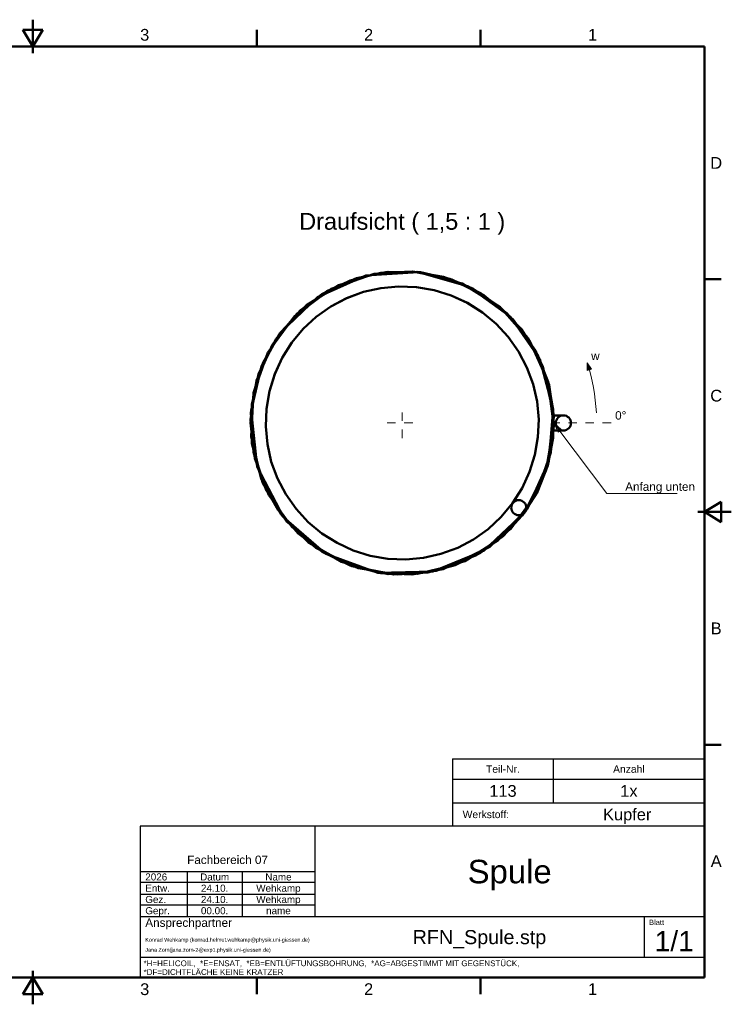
# Model space of a CAD drawing. Header units: inches. Extents: x 0.8 to 17.2, y 0.6 to 12.1.
# Tile 7 of 7: x 8.9 to 17.2, y 0.6 to 12.1. Entities that reach past the tile are written whole.
import ezdxf
from ezdxf.enums import TextEntityAlignment as Align

# ---------------------------------------------------------------- set-up
doc = ezdxf.new("R2010")
doc.units = ezdxf.units.IN
doc.header["$MEASUREMENT"] = 0
doc.linetypes.add('CENTER2', pattern=[1.125, 0.75, -0.125, 0.125, -0.125])
for name, color, linetype, lineweight in [('BEMASSUNG', 7, 'Continuous', 18), ('MITTELLINIE', 7, 'CENTER2', 18), ('RAHMEN', 7, 'Continuous', 50), ('SCHRIFTFELD', 7, 'Continuous', 25), ('SICHTKANTE', 7, 'Continuous', 50), ('TEXT', 7, 'Continuous', 18)]:
    doc.layers.add(name, color=color, linetype=linetype, lineweight=lineweight)
doc.styles.add('ISO_14', font='arial.ttf')
doc.styles.add('ISO_15', font='arial.ttf')
doc.styles.add('ISO_20', font='arial.ttf')
doc.styles.add('ISO_72', font='arial.ttf')
doc.styles.add('ISO_73', font='arial.ttf')
doc.styles.add('ISO_74', font='arial.ttf')
doc.styles.add('ISO_75', font='arial.ttf')
doc.styles.add('ISO_76', font='arial.ttf')
doc.styles.add('ISO_77', font='arial.ttf')
doc.styles.add('ISO_80', font='arial.ttf')
doc.styles.add('ISO_83', font='arial.ttf')
doc.styles.add('ISO_84', font='arial.ttf')
doc.styles.add('ISO_85', font='arial.ttf')
doc.styles.add('ISO_87', font='arial.ttf')
doc.styles.add('ISO_89', font='arial.ttf')
doc.styles.add('ISO_92', font='arial.ttf')
doc.styles.add('ISO_95', font='arial.ttf')
doc.styles.add('ISO_98', font='arial.ttf')

# ---------------------------------------------------------------- blocks, each defined once
blk = doc.blocks.new('Leader Text1')
at = {"layer": 'BEMASSUNG', "color": 7, "lineweight": 18}
for p, q in [((15.187, 7.293), (15.116, 7.388)), ((15.206, 7.307), (15.116, 7.388)), ((15.116, 7.388), (15.168, 7.279)), ((15.168, 7.279), (15.206, 7.307)), ((15.187, 7.293), (15.736, 6.561)), ((15.736, 6.561), (15.913, 6.561))]:
    blk.add_line(p, q, dxfattribs=at)
at = {"layer": 'BEMASSUNG', "color": 7, "lineweight": 18, "flags": 128}
blk.add_lwpolyline([(15.206, 7.307), (15.116, 7.388), (15.168, 7.279), (15.206, 7.307)], dxfattribs=at)
at = {"layer": 'BEMASSUNG', "color": 7}
blk.add_solid([(15.206, 7.307), (15.116, 7.388), (15.168, 7.279), (15.206, 7.307)], dxfattribs=at)

msp = doc.modelspace()

# ---------------------------------------------------------------- hatches: boundary and pattern name
at = {"layer": 'BEMASSUNG'}
msp.add_hatch(color=7, dxfattribs=at).paths.add_polyline_path([(15.55952, 8.01835), (15.5071, 8.00132), (15.50654, 8.09221)])

# ---------------------------------------------------------------- linework, layer by layer
for p, q in [((15.50654, 8.09221), (15.55952, 8.01835)), ((15.5071, 8.00132), (15.50654, 8.09221)), ((15.55952, 8.01835), (15.5071, 8.00132)), ((15.91339, 6.56102), (16.56299, 6.56102))]:
    msp.add_line(p, q, dxfattribs=at)
msp.add_arc((13.33858, 7.3878), 2.27953, 3, 18, dxfattribs=at)
at = {"layer": 'MITTELLINIE', "ltscale": 0.07874}
for p, q in [((13.33858, 7.21063), (13.33858, 7.56496)), ((13.16142, 7.3878), (13.51575, 7.3878))]:
    msp.add_line(p, q, dxfattribs=at)
at = {"layer": 'MITTELLINIE', "ltscale": 0.089989}
msp.add_line((15.08661, 7.3878), (15.79528, 7.3878), dxfattribs=at)
at = {"layer": 'RAHMEN'}
for p, q in [((9.00787, 12.1122), (9.00787, 11.7185)), ((9.12598, 11.99409), (8.88976, 11.99409)), ((8.88976, 11.99409), (9.00787, 11.79724)), ((9.00787, 11.79724), (9.12598, 11.99409)), ((9.00787, 11.79724), (9.00787, 11.99409)), ((11.63255, 11.79724), (11.63255, 11.99409)), ((14.25722, 11.79724), (14.25722, 11.99409)), ((16.88189, 11.79724), (1.13386, 11.79724)), ((16.88189, 0.89173), (16.88189, 11.79724)), ((16.88189, 9.07087), (17.07874, 9.07087)), ((17.07874, 6.4626), (16.88189, 6.34449)), ((17.07874, 6.22638), (17.07874, 6.4626)), ((17.19685, 6.34449), (16.80315, 6.34449)), ((16.88189, 6.34449), (17.07874, 6.34449)), ((16.88189, 6.34449), (17.07874, 6.22638)), ((16.88189, 3.61811), (17.07874, 3.61811)), ((9.00787, 0.57677), (9.00787, 0.97047)), ((1.13386, 0.89173), (16.88189, 0.89173)), ((9.00787, 0.89173), (8.88976, 0.69488)), ((9.12598, 0.69488), (9.00787, 0.89173)), ((9.00787, 0.89173), (9.00787, 0.69488)), ((11.63255, 0.89173), (11.63255, 0.69488)), ((14.25722, 0.89173), (14.25722, 0.69488)), ((8.88976, 0.69488), (9.12598, 0.69488))]:
    msp.add_line(p, q, dxfattribs=at)
at = {"layer": 'SCHRIFTFELD'}
for p, q in [((13.92913, 3.45079), (16.88189, 3.45079)), ((13.92913, 3.45079), (13.92913, 2.66339)), ((15.11024, 3.45079), (15.11024, 2.93898)), ((13.92913, 3.21457), (16.88189, 3.21457)), ((13.92913, 2.93898), (16.88189, 2.93898)), ((16.88189, 2.66339), (10.26772, 2.66339)), ((10.26772, 2.66339), (10.26772, 0.89173)), ((12.31496, 2.66339), (12.31496, 1.60433)), ((16.88189, 0.89173), (16.88189, 2.66339)), ((10.26772, 2.13189), (12.31496, 2.13189)), ((10.8189, 2.13189), (10.8189, 1.60433)), ((11.46063, 2.13189), (11.46063, 1.60433)), ((10.26772, 2.00591), (12.31496, 2.00591)), ((10.26772, 1.86811), (12.31496, 1.86811)), ((10.26772, 1.74213), (12.31496, 1.74213)), ((10.26772, 1.60433), (16.88189, 1.60433)), ((16.17323, 1.60433), (16.17323, 1.12795)), ((10.26772, 1.12795), (16.88189, 1.12795)), ((10.26772, 0.89173), (16.88189, 0.89173))]:
    msp.add_line(p, q, dxfattribs=at)
at = {"layer": 'SICHTKANTE'}
for p, q in [((12.34482, 8.86154), (12.912, 9.11339)), ((12.50685, 8.9588), (13.00977, 9.13474)), ((12.59407, 9.00199), (13.01719, 9.13604)), ((12.73019, 9.05799), (13.09002, 9.14791)), ((12.79368, 9.07979), (13.14819, 9.1551)), ((12.80296, 9.08277), (13.17367, 9.15767)), ((12.912, 9.11339), (13.52846, 9.15522)), ((13.00977, 9.13474), (13.5369, 9.15423)), ((13.01719, 9.13604), (13.45976, 9.16121)), ((13.09002, 9.14791), (13.4595, 9.16124)), ((13.14819, 9.1551), (13.51008, 9.15707)), ((13.17367, 9.15767), (13.55153, 9.15254)), ((13.4595, 9.16124), (13.8229, 9.09808)), ((13.45976, 9.16121), (13.89518, 9.07603)), ((13.51008, 9.15707), (13.86404, 9.08592)), ((13.52846, 9.15522), (14.11613, 8.98622)), ((13.5369, 9.15423), (14.04257, 9.02)), ((13.55153, 9.15254), (13.92001, 9.06762)), ((12.21627, 8.7662), (12.59407, 9.00199)), ((12.39617, 8.89493), (12.73019, 9.05799)), ((12.45579, 8.93065), (12.80296, 9.08277)), ((12.4633, 8.93498), (12.79368, 9.07979)), ((13.8229, 9.09808), (14.16523, 8.96142)), ((13.86404, 9.08592), (14.19587, 8.94495)), ((13.89518, 9.07603), (14.29706, 8.88477)), ((13.92001, 9.06762), (14.26284, 8.90619)), ((14.04257, 9.02), (14.48566, 8.74572)), ((12.07611, 8.63904), (12.50685, 8.9588)), ((12.104, 8.66668), (12.39617, 8.89493)), ((12.10654, 8.66912), (12.4633, 8.93498)), ((12.148, 8.70764), (12.45579, 8.93065)), ((12.88392, 8.92225), (12.68753, 8.84978)), ((12.884, 8.92227), (12.6876, 8.84981)), ((13.08809, 8.96846), (12.88392, 8.92225)), ((13.08817, 8.96848), (12.884, 8.92227)), ((13.29654, 8.98764), (13.08809, 8.96846)), ((13.29663, 8.98764), (13.08817, 8.96848)), ((13.50571, 8.97944), (13.29654, 8.98764)), ((13.50581, 8.97943), (13.29663, 8.98764)), ((13.71203, 8.94401), (13.50571, 8.97944)), ((13.71213, 8.94398), (13.50581, 8.97943)), ((13.91195, 8.88195), (13.71203, 8.94401)), ((13.91206, 8.88191), (13.71213, 8.94398)), ((14.11613, 8.98622), (14.60797, 8.63216)), ((14.16523, 8.96142), (14.47235, 8.75685)), ((14.19587, 8.94495), (14.49246, 8.73994)), ((14.26284, 8.90619), (14.56447, 8.67489)), ((14.29706, 8.88477), (14.64013, 8.59826)), ((11.90857, 8.44363), (12.34482, 8.86154)), ((12.68753, 8.84978), (12.50228, 8.75229)), ((12.6876, 8.84981), (12.50234, 8.75233)), ((14.10207, 8.79433), (13.91195, 8.88195)), ((14.10217, 8.79428), (13.91206, 8.88191)), ((14.27912, 8.68265), (14.10207, 8.79433)), ((14.27922, 8.68258), (14.10217, 8.79428)), ((11.81728, 8.30718), (12.10654, 8.66912)), ((11.85566, 8.36814), (12.104, 8.66668)), ((11.89447, 8.42434), (12.148, 8.70764)), ((11.90782, 8.44243), (12.21627, 8.7662)), ((12.50228, 8.75229), (12.33134, 8.63147)), ((12.50234, 8.75233), (12.33139, 8.63151)), ((14.44008, 8.54881), (14.27912, 8.68265)), ((14.44017, 8.54873), (14.27922, 8.68258)), ((14.47235, 8.75685), (14.73123, 8.49247)), ((14.48566, 8.74572), (14.83054, 8.35404)), ((14.49246, 8.73994), (14.74189, 8.4789)), ((14.56447, 8.67489), (14.81049, 8.38446)), ((11.76337, 8.21177), (12.07611, 8.63904)), ((12.33134, 8.63147), (12.17763, 8.48936)), ((12.33139, 8.63151), (12.17767, 8.4894)), ((14.5822, 8.39511), (14.44008, 8.54881)), ((14.58228, 8.39501), (14.44017, 8.54873)), ((14.60797, 8.63216), (14.95123, 8.13558)), ((14.64013, 8.59826), (14.9011, 8.2358)), ((11.68879, 8.04953), (11.90857, 8.44363)), ((11.68988, 8.05292), (11.90782, 8.44243)), ((11.70896, 8.09784), (11.89447, 8.42434)), ((12.17763, 8.48936), (12.04378, 8.32841)), ((12.17767, 8.4894), (12.04381, 8.32845)), ((14.73123, 8.49247), (14.93029, 8.17909)), ((14.74189, 8.4789), (14.93374, 8.17209)), ((11.63144, 7.88324), (11.81728, 8.30718)), ((11.65508, 7.95825), (11.85566, 8.36814)), ((12.04378, 8.32841), (11.93209, 8.15136)), ((12.04381, 8.32845), (11.93211, 8.1514)), ((14.70303, 8.22418), (14.5822, 8.39511)), ((14.70311, 8.22406), (14.58228, 8.39501)), ((14.81049, 8.38446), (14.98796, 8.0508)), ((14.83054, 8.35404), (15.04779, 7.87591)), ((11.59616, 7.73982), (11.76337, 8.21177)), ((14.80053, 8.03893), (14.70303, 8.22418)), ((14.80059, 8.0388), (14.70311, 8.22406)), ((14.9011, 8.2358), (15.05021, 7.86799)), ((11.59897, 7.75316), (11.70896, 8.09784)), ((11.93209, 8.15136), (11.84446, 7.96125)), ((11.93211, 8.1514), (11.84447, 7.96129)), ((14.93029, 8.17909), (15.06009, 7.83057)), ((14.93374, 8.17209), (15.05964, 7.83245)), ((14.95123, 8.13558), (15.10861, 7.55085)), ((11.56665, 7.53195), (11.68988, 8.05292)), ((11.57452, 7.60606), (11.68879, 8.04953)), ((11.84446, 7.96125), (11.78239, 7.76133)), ((11.84447, 7.96129), (11.7824, 7.76136)), ((14.87301, 7.84255), (14.80053, 8.03893)), ((14.87305, 7.8424), (14.80059, 8.0388)), ((14.98796, 8.0508), (15.11277, 7.49609)), ((11.56146, 7.42783), (11.63144, 7.88324)), ((11.56495, 7.50518), (11.65508, 7.95825)), ((15.04779, 7.87591), (15.11583, 7.35027)), ((15.05021, 7.86799), (15.10929, 7.54331)), ((11.56107, 7.39098), (11.59897, 7.75316)), ((11.5682, 7.22937), (11.59616, 7.73982)), ((11.7824, 7.76136), (11.74695, 7.55505)), ((11.78239, 7.76133), (11.74695, 7.55502)), ((14.91924, 7.63838), (14.87301, 7.84255)), ((14.91926, 7.63822), (14.87305, 7.8424)), ((15.05964, 7.83245), (15.11393, 7.47635)), ((15.06009, 7.83057), (15.11454, 7.4644)), ((14.93842, 7.42993), (14.91924, 7.63838)), ((14.93843, 7.42976), (14.91926, 7.63822)), ((11.59431, 7.04524), (11.56495, 7.50518)), ((11.63744, 6.87255), (11.56665, 7.53195)), ((11.57717, 7.14848), (11.57452, 7.60606)), ((11.74695, 7.55505), (11.73874, 7.34587)), ((11.74695, 7.55502), (11.73874, 7.34584)), ((15.10861, 7.55085), (15.05935, 6.94184)), ((15.10929, 7.54331), (15.10729, 7.21262)), ((11.5976, 7.02901), (11.56107, 7.39098)), ((11.61053, 6.97131), (11.56146, 7.42783)), ((14.93022, 7.22059), (14.93843, 7.42976)), ((14.93023, 7.22075), (14.93842, 7.42993)), ((15.11277, 7.49609), (15.04506, 6.89006)), ((15.11454, 7.4644), (15.08172, 7.03962)), ((15.1139, 7.47638), (15.12034, 7.47638)), ((15.12034, 7.47638), (15.12675, 7.47638)), ((15.12675, 7.47638), (15.13312, 7.47638)), ((15.13312, 7.47638), (15.13941, 7.47638)), ((15.13941, 7.47638), (15.14563, 7.47638)), ((15.14563, 7.47638), (15.15173, 7.47638)), ((15.15173, 7.47638), (15.15771, 7.47638)), ((15.15771, 7.47638), (15.16355, 7.47638)), ((15.16355, 7.47638), (15.16923, 7.47638)), ((15.16923, 7.47638), (15.17473, 7.47638)), ((15.17473, 7.47638), (15.18003, 7.47638)), ((15.18003, 7.47638), (15.18513, 7.47638)), ((15.18513, 7.47638), (15.19001, 7.47638)), ((15.19001, 7.47638), (15.19464, 7.47638)), ((15.19464, 7.47638), (15.19903, 7.47638)), ((15.19903, 7.47638), (15.20315, 7.47638)), ((15.20315, 7.47638), (15.20699, 7.47638)), ((15.20699, 7.47638), (15.21055, 7.47638)), ((15.21055, 7.47638), (15.21381, 7.47638)), ((15.21381, 7.47638), (15.21676, 7.47638)), ((15.21676, 7.47638), (15.21939, 7.47638)), ((15.21939, 7.47638), (15.22169, 7.47638)), ((15.22169, 7.47638), (15.22366, 7.47638)), ((15.22366, 7.47638), (15.22529, 7.47638)), ((15.22529, 7.47638), (15.22554, 7.47638)), ((15.22554, 7.47638), (15.22577, 7.47638)), ((15.22577, 7.47638), (15.226, 7.47638)), ((15.226, 7.47638), (15.22622, 7.47638)), ((15.22622, 7.47638), (15.22643, 7.47638)), ((15.22643, 7.47638), (15.22662, 7.47638)), ((15.22662, 7.47638), (15.22681, 7.47638)), ((15.22681, 7.47638), (15.22698, 7.47638)), ((15.22698, 7.47638), (15.22715, 7.47638)), ((15.22715, 7.47638), (15.2273, 7.47638)), ((15.2273, 7.47638), (15.22745, 7.47638)), ((15.22745, 7.47638), (15.22758, 7.47638)), ((15.22758, 7.47638), (15.2277, 7.47638)), ((15.2277, 7.47638), (15.22781, 7.47638)), ((15.22781, 7.47638), (15.22791, 7.47638)), ((15.22791, 7.47638), (15.22801, 7.47638)), ((15.22801, 7.47638), (15.22809, 7.47638)), ((15.22809, 7.47638), (15.22815, 7.47638)), ((15.22815, 7.47638), (15.22821, 7.47638)), ((15.22821, 7.47638), (15.22826, 7.47638)), ((15.22826, 7.47638), (15.2283, 7.47638)), ((15.2283, 7.47638), (15.22833, 7.47638)), ((15.22833, 7.47638), (15.22834, 7.47638)), ((15.22834, 7.47638), (15.22835, 7.47638)), ((11.73874, 7.34587), (11.7579, 7.13741)), ((11.73874, 7.34584), (11.7579, 7.13739)), ((15.11583, 7.35027), (15.02404, 6.82315)), ((15.11402, 7.29921), (15.11779, 7.29921)), ((15.11779, 7.29921), (15.12156, 7.29921)), ((15.12156, 7.29921), (15.12533, 7.29921)), ((15.12533, 7.29921), (15.12906, 7.29921)), ((15.12906, 7.29921), (15.13277, 7.29921)), ((15.13277, 7.29921), (15.13649, 7.29921)), ((15.13649, 7.29921), (15.14018, 7.29921)), ((15.14018, 7.29921), (15.14379, 7.29921)), ((15.14379, 7.29921), (15.1474, 7.29921)), ((15.1474, 7.29921), (15.15101, 7.29921)), ((15.15101, 7.29921), (15.15451, 7.29921)), ((15.15451, 7.29921), (15.15797, 7.29921)), ((15.15797, 7.29921), (15.16143, 7.29921)), ((15.16143, 7.29921), (15.16484, 7.29921)), ((15.16484, 7.29921), (15.16811, 7.29921)), ((15.16811, 7.29921), (15.17138, 7.29921)), ((15.17138, 7.29921), (15.17465, 7.29921)), ((15.17465, 7.29921), (15.17773, 7.29921)), ((15.17773, 7.29921), (15.18077, 7.29921)), ((15.18077, 7.29921), (15.18381, 7.29921)), ((15.18381, 7.29921), (15.18674, 7.29921)), ((15.18674, 7.29921), (15.18952, 7.29921)), ((15.18952, 7.29921), (15.1923, 7.29921)), ((15.1923, 7.29921), (15.19508, 7.29921)), ((15.19508, 7.29921), (15.19756, 7.29921)), ((15.19756, 7.29921), (15.20004, 7.29921)), ((15.20004, 7.29921), (15.20252, 7.29921)), ((15.20252, 7.29921), (15.20481, 7.29921)), ((15.20481, 7.29921), (15.20696, 7.29921)), ((15.20696, 7.29921), (15.20911, 7.29921)), ((15.20911, 7.29921), (15.21121, 7.29921)), ((15.21121, 7.29921), (15.21301, 7.29921)), ((15.21301, 7.29921), (15.2148, 7.29921)), ((15.2148, 7.29921), (15.2166, 7.29921)), ((15.2166, 7.29921), (15.21813, 7.29921)), ((15.21813, 7.29921), (15.21955, 7.29921)), ((15.21955, 7.29921), (15.22097, 7.29921)), ((15.22097, 7.29921), (15.22228, 7.29921)), ((15.22228, 7.29921), (15.2233, 7.29921)), ((15.2233, 7.29921), (15.22433, 7.29921)), ((15.22433, 7.29921), (15.22536, 7.29921)), ((15.22536, 7.29921), (15.22604, 7.29921)), ((15.22604, 7.29921), (15.22666, 7.29921)), ((15.22666, 7.29921), (15.22728, 7.29921)), ((15.22728, 7.29921), (15.22772, 7.29921)), ((15.22772, 7.29921), (15.22793, 7.29921)), ((15.22793, 7.29921), (15.22814, 7.29921)), ((15.22814, 7.29921), (15.22835, 7.29921)), ((11.68666, 6.73128), (11.5682, 7.22937)), ((14.89478, 7.01427), (14.93022, 7.22059)), ((14.89482, 7.01444), (14.93023, 7.22075)), ((15.10729, 7.21262), (15.04443, 6.88821)), ((11.69577, 6.70883), (11.57717, 7.14848)), ((11.7397, 6.61099), (11.59431, 7.04524)), ((11.7579, 7.13741), (11.8041, 6.93323)), ((11.7579, 7.13739), (11.80411, 6.93322)), ((15.08172, 7.03962), (14.9118, 6.56042)), ((11.70672, 6.68295), (11.5976, 7.02901)), ((11.77469, 6.54285), (11.61053, 6.97131)), ((11.8041, 6.93323), (11.87656, 6.73683)), ((11.80411, 6.93322), (11.87657, 6.73682)), ((15.05935, 6.94184), (14.80259, 6.37959)), ((14.83271, 6.81434), (14.89478, 7.01427)), ((14.83277, 6.81451), (14.89482, 7.01444)), ((11.94546, 6.28364), (11.63744, 6.87255)), ((14.74508, 6.62423), (14.83271, 6.81434)), ((14.74516, 6.62439), (14.83277, 6.81451)), ((15.04506, 6.89006), (14.77733, 6.34391)), ((15.02404, 6.82315), (14.77849, 6.3456)), ((15.04443, 6.88821), (14.9229, 6.58148)), ((11.9399, 6.29073), (11.68666, 6.73128)), ((11.92102, 6.31535), (11.69577, 6.70883)), ((11.87656, 6.73683), (11.97404, 6.55157)), ((11.87657, 6.73682), (11.97404, 6.55157)), ((11.88346, 6.36687), (11.70672, 6.68295)), ((11.98949, 6.23038), (11.7397, 6.61099)), ((14.63338, 6.44718), (14.74508, 6.62423)), ((14.63349, 6.44733), (14.74516, 6.62439)), ((14.9229, 6.58148), (14.74683, 6.30282)), ((12.04381, 6.16986), (11.77469, 6.54285)), ((11.97404, 6.55157), (12.09486, 6.38062)), ((11.97404, 6.55157), (12.09486, 6.38062)), ((14.9118, 6.56042), (14.61142, 6.14692)), ((12.12037, 6.09331), (11.88346, 6.36687)), ((12.09486, 6.38062), (12.23695, 6.2269)), ((12.09486, 6.38062), (12.23696, 6.2269)), ((14.80259, 6.37959), (14.36526, 5.93683)), ((14.49941, 6.2861), (14.63328, 6.44704)), ((14.49947, 6.28616), (14.63333, 6.44711)), ((12.23776, 5.99216), (11.92102, 6.31535)), ((12.30404, 5.94232), (11.9399, 6.29073)), ((12.44156, 5.85325), (11.94546, 6.28364)), ((12.32651, 5.92655), (11.98949, 6.23038)), ((14.77594, 6.342), (14.29955, 5.89246)), ((14.34569, 6.14401), (14.49941, 6.2861)), ((14.34575, 6.14406), (14.49947, 6.28616)), ((14.7748, 6.3405), (14.36316, 5.93521)), ((14.77666, 6.34297), (14.46502, 6.01272)), ((14.74683, 6.30282), (14.5221, 6.06152)), ((12.40143, 5.87735), (12.04381, 6.16986)), ((12.23695, 6.2269), (12.3979, 6.09305)), ((12.23696, 6.2269), (12.39791, 6.09304)), ((14.17473, 6.0232), (14.34569, 6.14401)), ((14.17479, 6.02324), (14.34575, 6.14406)), ((14.61142, 6.14692), (14.20831, 5.83752)), ((12.408, 5.87324), (12.12037, 6.09331)), ((12.3979, 6.09305), (12.57494, 5.98134)), ((12.39791, 6.09304), (12.57496, 5.98133)), ((13.98947, 5.92574), (14.17473, 6.0232)), ((13.98953, 5.92577), (14.17479, 6.02324)), ((14.46502, 6.01272), (14.07276, 5.769)), ((14.5221, 6.06152), (14.25631, 5.86564)), ((12.62623, 5.75921), (12.23776, 5.99216)), ((12.74843, 5.71107), (12.30404, 5.94232)), ((12.72949, 5.71787), (12.32651, 5.92655)), ((12.57494, 5.98134), (12.76504, 5.8937)), ((12.57496, 5.98133), (12.76507, 5.89369)), ((12.76504, 5.8937), (12.96496, 5.83162)), ((12.76507, 5.89369), (12.96499, 5.83162)), ((14.29955, 5.89246), (13.69915, 5.64708)), ((13.79307, 5.85329), (13.98947, 5.92574)), ((13.79313, 5.85331), (13.98953, 5.92577)), ((14.36526, 5.93683), (13.81689, 5.67573)), ((14.36316, 5.93521), (13.96385, 5.72384)), ((12.82385, 5.68642), (12.40143, 5.87735)), ((12.73507, 5.71584), (12.408, 5.87324)), ((13.05287, 5.63331), (12.44156, 5.85325)), ((12.96496, 5.83162), (13.17127, 5.79617)), ((12.96499, 5.83162), (13.17131, 5.79617)), ((13.17127, 5.79617), (13.38044, 5.78795)), ((13.17131, 5.79617), (13.38049, 5.78795)), ((13.38044, 5.78795), (13.5889, 5.8071)), ((13.38049, 5.78795), (13.58895, 5.80711)), ((13.5889, 5.8071), (13.79307, 5.85329)), ((13.58895, 5.80711), (13.79313, 5.85331)), ((14.07276, 5.769), (13.63166, 5.63451)), ((14.20831, 5.83752), (13.73799, 5.65572)), ((14.25631, 5.86564), (13.95864, 5.72193)), ((13.06254, 5.63178), (12.62623, 5.75921)), ((13.17379, 5.61784), (12.72949, 5.71787)), ((13.08835, 5.62802), (12.73507, 5.71584)), ((13.23866, 5.61306), (12.74843, 5.71107)), ((13.27849, 5.6112), (12.82385, 5.68642)), ((13.73799, 5.65572), (13.23866, 5.61306)), ((13.81689, 5.67573), (13.45231, 5.6138)), ((13.96385, 5.72384), (13.51889, 5.61944)), ((13.95864, 5.72193), (13.63975, 5.63571)), ((13.69915, 5.64708), (13.05287, 5.63331)), ((13.51889, 5.61944), (13.06254, 5.63178)), ((13.45231, 5.6138), (13.08835, 5.62802)), ((13.63166, 5.63451), (13.17379, 5.61784)), ((13.63975, 5.63571), (13.27849, 5.6112))]:
    msp.add_line(p, q, dxfattribs=at)
for centre in [(15.22835, 7.3878), (14.70499, 6.39504)]:
    msp.add_circle(centre, 0.08858, dxfattribs=at)

# ---------------------------------------------------------------- block references
at = {"layer": 'BEMASSUNG'}
msp.add_blockref('Leader Text1', (0, 0), dxfattribs=at)

# ---------------------------------------------------------------- texts
at = {"layer": 'RAHMEN', "style": 'ISO_14'}
for s, p in [('3', (10.32021, 11.93504)), ('2', (12.94488, 11.93504)), ('1', (15.56955, 11.93504)), ('D', (17.01969, 10.43406)), ('C', (17.01969, 7.70768)), ('B', (17.01969, 4.9813)), ('A', (17.01969, 2.25492)), ('3', (10.32021, 0.75394)), ('2', (12.94488, 0.75394)), ('1', (15.56955, 0.75394))]:
    msp.add_text(s, height=0.1378, dxfattribs=at).set_placement(p, align=Align.MIDDLE_CENTER)
at = {"layer": 'SCHRIFTFELD'}
for s, height, style, p in [('Teil-Nr.', 0.086614, 'ISO_74', (14.51969, 3.33268)), ('Anzahl', 0.086614, 'ISO_74', (15.99606, 3.33268)), ('Fachbereich 07', 0.0984252, 'ISO_72', (11.29134, 2.26969))]:
    msp.add_text(s, height=height, dxfattribs=dict(at, style=style)).set_placement(p, align=Align.MIDDLE_CENTER)
for s, height, style, p in [('Werkstoff:', 0.086614, 'ISO_75', (14.04724, 2.80118)), ('Ansprechpartner', 0.0984252, 'ISO_73', (10.32677, 1.53346)), ('Blatt', 0.062992, 'ISO_77', (16.23228, 1.5374))]:
    msp.add_text(s, height=height, dxfattribs=dict(at, style=style)).set_placement(p, align=Align.MIDDLE_LEFT)
at = {"layer": 'SCHRIFTFELD', "color": 8, "true_color": 0x808080, "style": 'ISO_80'}
for s, p in [('*H=HELICOIL,  *E=ENSAT,  *EB=ENTLÜFTUNGSBOHRUNG,  *AG=ABGESTIMMT MIT GEGENSTÜCK,', (10.30709, 1.05709)), ('*DF=DICHTFLÄCHE KEINE KRATZER', (10.30709, 0.95472))]:
    msp.add_text(s, height=0.0669291, dxfattribs=at).set_placement(p, align=Align.MIDDLE_LEFT)
at = {"layer": 'TEXT'}
for s, height, style, p in [('Draufsicht ( 1,5 : 1 )', 0.1968504, 'ISO_20', (13.33858, 9.75)), ('Datum', 0.082677, 'ISO_85', (11.13976, 2.0689)), ('Name', 0.082677, 'ISO_85', (11.8878, 2.0689))]:
    msp.add_text(s, height=height, dxfattribs=dict(at, style=style)).set_placement(p, align=Align.MIDDLE_CENTER)
at = {"layer": 'TEXT', "style": 'ISO_76'}
for s, height, p in [('w', 0.09843, (15.55379, 8.1237)), ('0°', 0.098425, (15.83465, 7.42717)), ('Anfang unten', 0.0984252, (15.95276, 6.59252))]:
    msp.add_text(s, height=height, dxfattribs=at).set_placement(p)
at = {"layer": 'TEXT', "color": 5, "true_color": 0x0000ff}
for s, height, style, p in [('113', 0.137795, 'ISO_15', (14.51969, 3.07677)), ('1x', 0.137795, 'ISO_15', (15.99606, 3.07677)), ('Kupfer', 0.137795, 'ISO_15', (15.97638, 2.80118)), ('Spule', 0.275591, 'ISO_92', (14.59843, 2.13189)), ('24.10.', 0.082677, 'ISO_83', (11.13976, 1.93701)), ('Wehkamp', 0.082677, 'ISO_83', (11.8878, 1.93701)), ('24.10.', 0.082677, 'ISO_83', (11.13976, 1.80512)), ('Wehkamp', 0.082677, 'ISO_83', (11.8878, 1.80512)), ('00.00.', 0.082677, 'ISO_83', (11.13976, 1.67323)), ('name', 0.082677, 'ISO_83', (11.8878, 1.67323)), ('RFN_Spule.stp', 0.1653543, 'ISO_89', (14.24409, 1.36417)), ('1/1', 0.23622, 'ISO_98', (16.52756, 1.31693))]:
    msp.add_text(s, height=height, dxfattribs=dict(at, style=style)).set_placement(p, align=Align.MIDDLE_CENTER)
at = {"layer": 'TEXT', "color": 5, "true_color": 0x0000ff, "style": 'ISO_87'}
msp.add_text('2026', height=0.082677, dxfattribs=at).set_placement((10.32677, 2.0689), align=Align.MIDDLE_LEFT)
at = {"layer": 'TEXT'}
for s, height, style, p in [('Entw.', 0.082677, 'ISO_84', (10.32677, 1.93701)), ('Gez.', 0.082677, 'ISO_84', (10.32677, 1.80512)), ('Gepr.', 0.082677, 'ISO_84', (10.32677, 1.67323)), ('Konrad Wehkamp (konrad.helmut.wehkamp@physik.uni-giessen.de)', 0.0452756, 'ISO_95', (10.32677, 1.33268)), ('Jana Zorn(jana.zorn-2@exp1.physik.uni-giessen.de)', 0.0452756, 'ISO_95', (10.32677, 1.21457))]:
    msp.add_text(s, height=height, dxfattribs=dict(at, style=style)).set_placement(p, align=Align.MIDDLE_LEFT)

doc.saveas('drawing.dxf')
